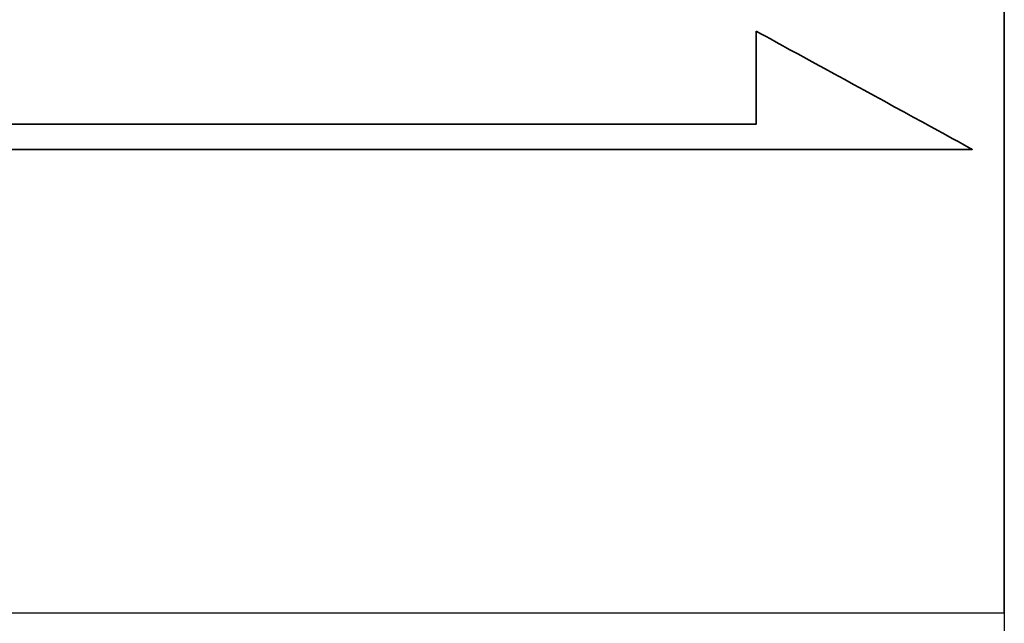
# Model space of a CAD drawing. Header units: millimetres. Extents: x 455 to 817, y 438 to 567.
# Tile 49 of 55: x 753.25 to 762.45, y 466.93 to 472.56. Entities that reach past the tile are written whole.
import ezdxf

# ---------------------------------------------------------------- set-up
doc = ezdxf.new("R2010")
doc.units = ezdxf.units.MM
for name, color, linetype in [('2', 7, 'CONTINUOUS'), ('DIM', 4, 'CONTINUOUS'), ('layer 1', 7, 'CONTINUOUS')]:
    doc.layers.add(name, color=color, linetype=linetype)

# ---------------------------------------------------------------- blocks, each defined once
blk = doc.blocks.new('TBI MOTION logo(完整正式版)')
at = {"layer": 'layer 1', "color": 22, "lineweight": 35}
blk.add_open_spline([(75.90875, -9.47875), (75.90875, -9.47875), (75.90875, -12.28625), (75.90875, -12.28625), (75.90875, -12.28625), (75.90875, -12.28625), (75.90875, -12.47875), (75.90875, -12.47875), (75.90875, -12.47875), (75.90875, -12.47875), (75.71625, -12.47875), (75.71625, -12.47875), (75.71625, -12.47875), (75.71625, -12.47875), (-88.32875, -12.47875), (-88.32875, -12.47875), (-88.32875, -12.47875), (-88.32875, -12.47875), (-88.32875, -13.29375), (-88.32875, -13.29375), (-88.32875, -13.29375), (-88.32875, -13.29375), (82.89125, -13.29375), (82.89125, -13.29375), (82.89125, -13.29375), (82.89125, -13.29375), (75.90875, -9.47875), (75.90875, -9.47875)], degree=3, knots=[0, 0, 0, 0, 0.14285714, 0.14285714, 0.14285714, 0.14285715, 0.28571429, 0.28571429, 0.28571429, 0.2857143, 0.42857143, 0.42857143, 0.42857143, 0.42857144, 0.57142857, 0.57142857, 0.57142857, 0.57142858, 0.71428571, 0.71428571, 0.71428571, 0.71428572, 0.85714286, 0.85714286, 0.85714286, 0.85714287, 1, 1, 1, 1], dxfattribs=at)

msp = doc.modelspace()

# ---------------------------------------------------------------- linework, layer by layer
at = {"layer": '2', "color": 0, "linetype": 'Continuous'}
for p, q in [((762.4489, 467.0229), (762.4489, 499.0229)), ((762.4489, 492.023), (762.4489, 466.0229)), ((762.4489, 467.0229), (693.1489, 467.0229))]:
    msp.add_line(p, q, dxfattribs=at)

# ---------------------------------------------------------------- block references
at = {"layer": 'DIM', "color": 0, "xscale": 0.2889976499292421, "yscale": 0.2889976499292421, "zscale": 0.2889976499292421}
msp.add_blockref('TBI MOTION logo(完整正式版)', (738.1939, 475.1942), dxfattribs=at)

doc.saveas('drawing.dxf')
